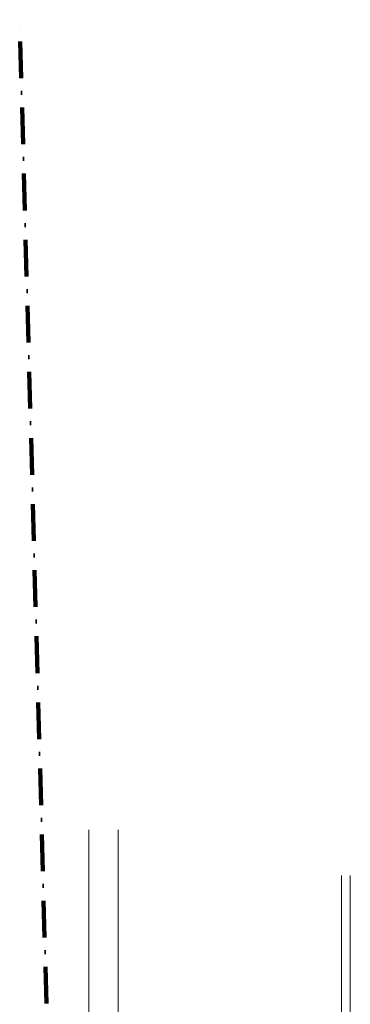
# Model space of a CAD drawing. Extents: x -220425 to -93252, y -20065 to 80294.
# Tile 83 of 103: x -127494 to -125242, y 9408 to 16110. Entities that reach past the tile are written whole.
import ezdxf

# ---------------------------------------------------------------- set-up
doc = ezdxf.new("R2010")
doc.units = 0
doc.header["$MEASUREMENT"] = 0
doc.linetypes.add('Kreski i kropki', pattern=[450, 250, -100, 0, -100])
for name, color, linetype, lineweight in [('Arch schody_Nr_Pióra__21', 7, 'Continuous', 9), ('INWENT KONST. DREWNIANA_Nr_Pióra__20', 1, 'Continuous', 100), ('PODKŁAD', 252, 'Continuous', 35)]:
    doc.layers.add(name, color=color, linetype=linetype, lineweight=lineweight)

# ---------------------------------------------------------------- blocks, each defined once
blk = doc.blocks.new('parter')
at = {"layer": 'Arch schody_Nr_Pióra__21', "color": 252, "linetype": 'Continuous'}
for p, q in [((-190882.4, 10594.9), (-190882.4, 5844.9)), ((-190682.4, 10594.9), (-190682.4, 5844.9)), ((-189162.4, 10284.9), (-189162.4, 6934.9)), ((-189102.4, 10284.9), (-189102.4, 6934.9))]:
    blk.add_line(p, q, dxfattribs=at)
at = {"layer": 'INWENT KONST. DREWNIANA_Nr_Pióra__20', "color": 252, "linetype": 'Kreski i kropki'}
blk.add_line((-190988.7, 2664.3), (-191354.2, 16110.3), dxfattribs=at)

msp = doc.modelspace()

# ---------------------------------------------------------------- block references
at = {"layer": 'PODKŁAD'}
msp.add_blockref('parter', (63860.6, 0), dxfattribs=at)
msp.add_blockref('parter', (63860.6, 0), dxfattribs=at)

doc.saveas('drawing.dxf')
